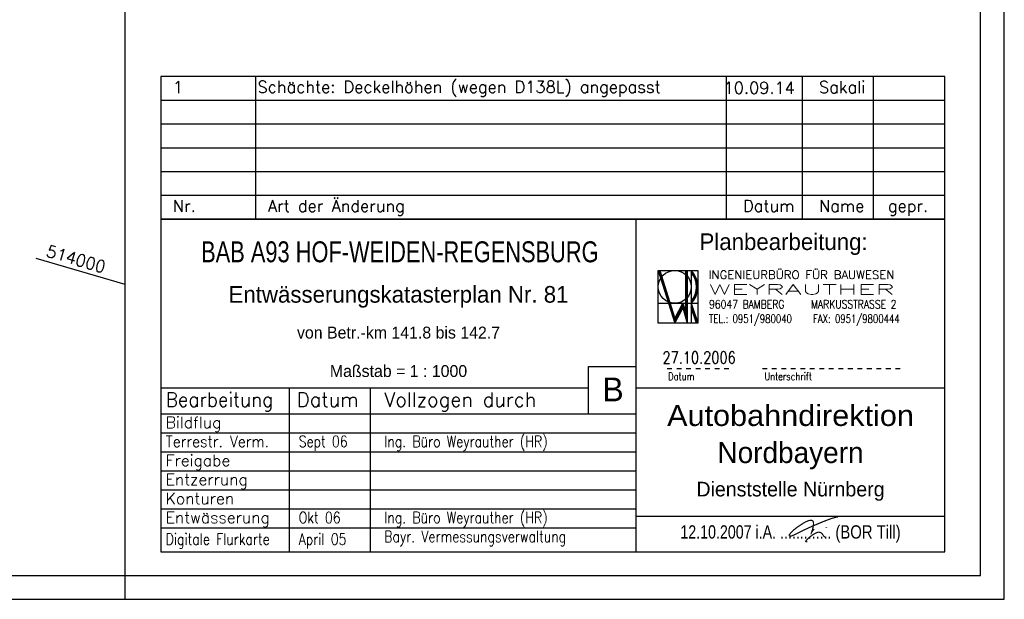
# Model space of a CAD drawing. Extents: x 4513670 to 4514805, y 5482764 to 5483061.
# Tile 4 of 5: x 4514598 to 4514805, y 5482764 to 5482886. Entities that reach past the tile are written whole.
import ezdxf
from ezdxf.enums import TextEntityAlignment as Align

# ---------------------------------------------------------------- set-up
doc = ezdxf.new("R2010")
doc.units = 0
doc.header["$LTSCALE"] = 10
doc.header["$MEASUREMENT"] = 0
doc.linetypes.add('LT00', pattern=[0])
doc.linetypes.add('LT01', pattern=[0.2, 0.1, -0.1])
for name, color, linetype in [('---Unterschrift_Till', 7, 'LT00'), ('025', 7, 'Continuous'), ('035', 250, 'Continuous'), ('050', 250, 'Continuous'), ('070', 155, 'Continuous'), ('RAHMEN', 250, 'Continuous'), ('STAT_500', 250, 'LT00'), ('V_RASTER', 250, 'LT00')]:
    doc.layers.add(name, color=color, linetype=linetype)
doc.styles.add('ROMAND', font='romand', dxfattribs={"height": 0.3})
doc.styles.add('ROMANS', font='romans.shx')
doc.styles.get("Standard").update_dxf_attribs({"font": 'romans.shx', "width": 0.8})
doc.styles.add('UNIR-H', font='unir_h.shx', dxfattribs={"width": 0.8})

# ---------------------------------------------------------------- blocks, each defined once
blk = doc.blocks.new('Unterschrift Till')
at = {"layer": '---Unterschrift_Till', "const_width": 0.025, "flags": 128}
blk.add_lwpolyline([(-2.194360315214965, 0.4785021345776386), (-2.201817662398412, 0.4693815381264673), (-2.20800433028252, 0.461653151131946), (-2.21310110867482, 0.4551349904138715), (-2.217288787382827, 0.4496450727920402), (-2.220748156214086, 0.445001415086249), (-2.223660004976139, 0.4410220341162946), (-2.226205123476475, 0.4375249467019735), (-2.228564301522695, 0.4343281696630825), (-2.230887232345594, 0.4312728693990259), (-2.233199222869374, 0.4282928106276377), (-2.235494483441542, 0.4253449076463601), (-2.237767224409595, 0.4223860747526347), (-2.240011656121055, 0.4193732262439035), (-2.242221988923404, 0.4162632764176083), (-2.24439243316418, 0.4130131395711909), (-2.246517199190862, 0.4095797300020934), (-2.248584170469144, 0.4059490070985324), (-2.250555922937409, 0.4022231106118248), (-2.252388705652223, 0.3985332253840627), (-2.254038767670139, 0.3950105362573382), (-2.255462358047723, 0.3917862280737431), (-2.256615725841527, 0.3889914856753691), (-2.257455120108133, 0.3867574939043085), (-2.257936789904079, 0.3852154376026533), (-2.258028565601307, 0.3844761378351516), (-2.257744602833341, 0.3845689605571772), (-2.257110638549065, 0.3855029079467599), (-2.25615240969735, 0.38728698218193), (-2.254895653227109, 0.3899301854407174), (-2.253366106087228, 0.3934415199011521), (-2.25158950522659, 0.3978299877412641), (-2.249591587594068, 0.4031045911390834), (-2.247401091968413, 0.4092473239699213), (-2.245058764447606, 0.4161321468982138), (-2.242608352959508, 0.4236060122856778), (-2.240093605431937, 0.4315158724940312), (-2.237558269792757, 0.4397086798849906), (-2.235046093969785, 0.4480313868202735), (-2.23260082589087, 0.4563309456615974), (-2.23026621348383, 0.4644543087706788), (-2.228077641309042, 0.4722782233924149), (-2.226037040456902, 0.4797986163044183), (-2.224137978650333, 0.4870412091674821), (-2.222374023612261, 0.4940317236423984), (-2.220738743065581, 0.50079588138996), (-2.219225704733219, 0.5073594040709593), (-2.217828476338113, 0.5137480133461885), (-2.216540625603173, 0.5199874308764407), (-2.215356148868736, 0.5261020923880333), (-2.214270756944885, 0.5321112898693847), (-2.213280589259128, 0.5380330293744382), (-2.212381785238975, 0.543885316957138), (-2.211570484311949, 0.5496861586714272), (-2.210842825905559, 0.5554535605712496), (-2.210194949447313, 0.5612055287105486), (-2.209622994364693, 0.5669600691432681), (-2.209125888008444, 0.5727263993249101), (-2.208713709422, 0.5784785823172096), (-2.208399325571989, 0.5841818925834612), (-2.208195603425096, 0.5898016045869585), (-2.208115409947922, 0.5953029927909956), (-2.208171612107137, 0.6006513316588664), (-2.208377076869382, 0.6058118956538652), (-2.208744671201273, 0.6107499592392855), (-2.209283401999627, 0.6154361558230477), (-2.20998683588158, 0.6198625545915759), (-2.210844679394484, 0.6240265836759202), (-2.211846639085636, 0.6279256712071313), (-2.212982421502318, 0.6315572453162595), (-2.214241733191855, 0.6349187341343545), (-2.215614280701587, 0.6380075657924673), (-2.217089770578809, 0.6408211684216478), (-2.218658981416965, 0.6433610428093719), (-2.220316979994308, 0.6456449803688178), (-2.222059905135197, 0.6476948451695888), (-2.223883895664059, 0.6495325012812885), (-2.225785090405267, 0.6511798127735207), (-2.227759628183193, 0.6526586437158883), (-2.229803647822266, 0.6539908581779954), (-2.231913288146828, 0.6551983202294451), (-2.234087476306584, 0.6562994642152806), (-2.236336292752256, 0.6572990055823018), (-2.238672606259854, 0.6581982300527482), (-2.241109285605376, 0.6589984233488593), (-2.243659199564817, 0.659700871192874), (-2.246335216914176, 0.6603068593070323), (-2.249150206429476, 0.6608176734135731), (-2.25211703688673, 0.6612345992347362), (-2.255244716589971, 0.6615578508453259), (-2.258526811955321, 0.6617833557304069), (-2.26195302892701, 0.6619059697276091), (-2.265513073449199, 0.6619205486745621), (-2.269196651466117, 0.6618219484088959), (-2.272993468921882, 0.6616050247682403), (-2.276893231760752, 0.6612646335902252), (-2.280885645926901, 0.6607956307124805), (-2.284959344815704, 0.6601952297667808), (-2.289098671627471, 0.6594700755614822), (-2.293286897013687, 0.6586291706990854), (-2.297507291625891, 0.6576815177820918), (-2.301743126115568, 0.6566361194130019), (-2.305977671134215, 0.655501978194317), (-2.310194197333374, 0.654288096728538), (-2.314375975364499, 0.6530034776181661), (-2.318508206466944, 0.6516566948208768), (-2.322583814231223, 0.6502546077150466), (-2.326597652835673, 0.6488036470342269), (-2.330544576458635, 0.6473102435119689), (-2.33441943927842, 0.6457808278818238), (-2.338217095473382, 0.6442218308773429), (-2.341932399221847, 0.6426396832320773), (-2.345560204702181, 0.6410408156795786), (-2.349100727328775, 0.6394297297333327), (-2.352575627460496, 0.6378032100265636), (-2.356011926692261, 0.6361561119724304), (-2.359436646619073, 0.6344832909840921), (-2.362876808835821, 0.6327796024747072), (-2.366359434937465, 0.6310399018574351), (-2.369911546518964, 0.6292590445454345), (-2.373560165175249, 0.6274318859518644), (-2.37732523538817, 0.6255534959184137), (-2.38119839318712, 0.6236198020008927), (-2.385164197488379, 0.6216269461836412), (-2.389207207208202, 0.6195710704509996), (-2.393311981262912, 0.6174483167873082), (-2.397463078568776, 0.6152548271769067), (-2.401645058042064, 0.6129867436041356), (-2.405842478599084, 0.6106402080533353), (-2.410057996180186, 0.6082036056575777), (-2.414366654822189, 0.6056342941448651), (-2.418861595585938, 0.6028818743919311), (-2.423635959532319, 0.5998959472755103), (-2.428782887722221, 0.5966261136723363), (-2.43439552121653, 0.5930219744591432), (-2.440567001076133, 0.5890331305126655), (-2.447390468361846, 0.5846091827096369), (-2.454915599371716, 0.5797255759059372), (-2.463018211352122, 0.57446113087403), (-2.471530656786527, 0.5689205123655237), (-2.48028528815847, 0.5632083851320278), (-2.489114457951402, 0.5574294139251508), (-2.497850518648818, 0.5516882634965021), (-2.506325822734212, 0.5460895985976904), (-2.514372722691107, 0.5407380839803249), (-2.521859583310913, 0.5357151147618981), (-2.528798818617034, 0.5310090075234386), (-2.5352388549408, 0.5265848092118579), (-2.541228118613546, 0.5224075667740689), (-2.546815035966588, 0.5184423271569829), (-2.552048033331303, 0.5146541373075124), (-2.556975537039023, 0.5110080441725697), (-2.561645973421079, 0.5074690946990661), (-2.566103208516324, 0.5040086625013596), (-2.570372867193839, 0.500623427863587), (-2.574476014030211, 0.4973163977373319), (-2.578433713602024, 0.4940905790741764), (-2.58226703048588, 0.4909489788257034), (-2.585997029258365, 0.4878946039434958), (-2.589644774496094, 0.4849304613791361), (-2.593231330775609, 0.4820595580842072), (-2.596775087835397, 0.4792805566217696), (-2.600283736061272, 0.4765747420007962), (-2.603762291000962, 0.4739190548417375), (-2.607215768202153, 0.4712904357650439), (-2.610649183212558, 0.4686658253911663), (-2.614067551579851, 0.4660221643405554), (-2.617475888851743, 0.4633363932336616), (-2.620879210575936, 0.4605854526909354), (-2.624282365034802, 0.4577507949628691), (-2.627689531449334, 0.4548319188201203), (-2.631104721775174, 0.4518328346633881), (-2.634531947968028, 0.4487575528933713), (-2.637975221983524, 0.4456100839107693), (-2.641438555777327, 0.4423944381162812), (-2.644925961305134, 0.439114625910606), (-2.648441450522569, 0.4357746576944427), (-2.651983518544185, 0.4323810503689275), (-2.655528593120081, 0.4289503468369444), (-2.659047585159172, 0.4255015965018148), (-2.662511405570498, 0.42205384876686), (-2.665890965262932, 0.4186261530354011), (-2.669157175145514, 0.4152375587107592), (-2.672280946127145, 0.4119071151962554), (-2.67523318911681, 0.4086538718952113), (-2.677994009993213, 0.4054937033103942), (-2.680580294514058, 0.4024297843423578), (-2.683018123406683, 0.3994621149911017), (-2.685333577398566, 0.3965906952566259), (-2.687552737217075, 0.3938155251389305), (-2.689701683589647, 0.3911366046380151), (-2.691806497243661, 0.3885539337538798), (-2.693893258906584, 0.3860675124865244), (-2.695981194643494, 0.3836741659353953), (-2.698062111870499, 0.3813580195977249), (-2.700120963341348, 0.3791000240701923), (-2.702142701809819, 0.3768811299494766), (-2.704112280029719, 0.374682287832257), (-2.706014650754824, 0.372484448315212), (-2.707834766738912, 0.3702685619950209), (-2.709557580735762, 0.3680155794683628), (-2.711169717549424, 0.3657136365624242), (-2.712664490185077, 0.3633796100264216), (-2.7140368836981, 0.3610375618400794), (-2.71528188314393, 0.3587115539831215), (-2.716394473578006, 0.356425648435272), (-2.717369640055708, 0.3542039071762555), (-2.7182023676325, 0.3520703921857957), (-2.718887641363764, 0.350049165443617), (-2.719420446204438, 0.3481586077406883), (-2.71979576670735, 0.3463943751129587), (-2.720008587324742, 0.3447464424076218), (-2.720053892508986, 0.3432047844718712), (-2.71992666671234, 0.341759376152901), (-2.719621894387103, 0.3404001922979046), (-2.719134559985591, 0.3391172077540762), (-2.718459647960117, 0.3379003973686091), (-2.717597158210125, 0.3367427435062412), (-2.716567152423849, 0.3356492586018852), (-2.715394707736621, 0.3346279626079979), (-2.714104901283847, 0.3336868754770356), (-2.712722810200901, 0.3328340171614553), (-2.711273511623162, 0.3320774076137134), (-2.70978208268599, 0.3314250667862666), (-2.708273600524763, 0.3308850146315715), (-2.706767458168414, 0.3304615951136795), (-2.705260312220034, 0.3301444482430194), (-2.703743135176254, 0.3299195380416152), (-2.702206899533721, 0.3297728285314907), (-2.700642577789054, 0.3296902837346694), (-2.699041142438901, 0.3296578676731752), (-2.697393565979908, 0.3296615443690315), (-2.695690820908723, 0.3296872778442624), (-2.693922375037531, 0.3297257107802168), (-2.692071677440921, 0.3297862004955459), (-2.690120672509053, 0.3298827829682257), (-2.688051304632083, 0.3300294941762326), (-2.685845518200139, 0.3302403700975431), (-2.683485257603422, 0.3305294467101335), (-2.680952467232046, 0.3309107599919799), (-2.678229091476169, 0.331398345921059), (-2.675287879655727, 0.3320109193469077), (-2.672064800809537, 0.3327859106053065), (-2.66848662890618, 0.3337654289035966), (-2.664480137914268, 0.3349915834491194), (-2.659972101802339, 0.3365064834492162), (-2.654889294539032, 0.3383522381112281), (-2.649158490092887, 0.3405709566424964), (-2.642706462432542, 0.3432047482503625), (-2.635485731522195, 0.3462816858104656), (-2.627551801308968, 0.3497736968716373), (-2.618985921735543, 0.353638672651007), (-2.609869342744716, 0.3578345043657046), (-2.600283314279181, 0.3623190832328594), (-2.590309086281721, 0.3670503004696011), (-2.580027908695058, 0.3719860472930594), (-2.569521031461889, 0.3770842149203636), (-2.558858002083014, 0.382307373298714), (-2.548061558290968, 0.3876368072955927), (-2.537142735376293, 0.3930584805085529), (-2.526112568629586, 0.398558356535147), (-2.514982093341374, 0.4041223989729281), (-2.503762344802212, 0.4097365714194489), (-2.492464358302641, 0.4153868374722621), (-2.481099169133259, 0.4210591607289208), (-2.469685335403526, 0.4267368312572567), (-2.458271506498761, 0.4323924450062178), (-2.44691385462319, 0.4379959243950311), (-2.435668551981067, 0.4435171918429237), (-2.424591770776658, 0.4489261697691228), (-2.413739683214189, 0.4541927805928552), (-2.403168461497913, 0.4592869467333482), (-2.392934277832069, 0.4641785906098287), (-2.383076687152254, 0.468847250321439), (-2.373568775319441, 0.473310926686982), (-2.364367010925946, 0.4775972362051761), (-2.355427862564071, 0.4817337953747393), (-2.346707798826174, 0.4857482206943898), (-2.338163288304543, 0.4896681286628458), (-2.329750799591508, 0.4935211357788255), (-2.321426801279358, 0.4973348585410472), (-2.313149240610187, 0.5011340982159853), (-2.304881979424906, 0.5049323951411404), (-2.296590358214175, 0.5087404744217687), (-2.28823971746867, 0.5125690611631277), (-2.279795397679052, 0.5164288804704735), (-2.271222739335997, 0.5203306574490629), (-2.26248708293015, 0.5242851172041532), (-2.253553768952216, 0.5283029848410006), (-2.244393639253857, 0.5323931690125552), (-2.23499954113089, 0.5365573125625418), (-2.225369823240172, 0.5407952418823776), (-2.215502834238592, 0.5451067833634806), (-2.205396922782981, 0.5494917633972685), (-2.195050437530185, 0.553950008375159), (-2.184461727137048, 0.5584813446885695), (-2.173629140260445, 0.5630855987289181), (-2.16256582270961, 0.5677574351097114), (-2.151344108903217, 0.5724708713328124), (-2.14005113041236, 0.5771947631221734), (-2.128774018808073, 0.5818979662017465), (-2.11759990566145, 0.5865493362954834), (-2.106615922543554, 0.5911177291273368), (-2.095909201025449, 0.5955720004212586), (-2.085566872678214, 0.5998810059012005), (-2.075652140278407, 0.6040216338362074), (-2.066132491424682, 0.6080029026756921), (-2.056951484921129, 0.61184186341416), (-2.048052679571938, 0.6155555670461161), (-2.03937963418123, 0.6191610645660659), (-2.030875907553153, 0.6226754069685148), (-2.022485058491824, 0.6261156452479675), (-2.014150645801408, 0.62949883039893), (-2.005817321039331, 0.632843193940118), (-1.997434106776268, 0.6361716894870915), (-1.988951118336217, 0.6395084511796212), (-1.980318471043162, 0.6428776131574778), (-1.971486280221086, 0.6463033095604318), (-1.962404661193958, 0.6498096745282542), (-1.953023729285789, 0.6534208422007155), (-1.943293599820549, 0.6571609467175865), (-1.933190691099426, 0.6610419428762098), (-1.922796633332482, 0.665027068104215), (-1.912219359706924, 0.6690673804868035), (-1.901566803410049, 0.6731139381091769), (-1.890946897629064, 0.6771177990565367), (-1.880467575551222, 0.6810300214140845), (-1.870236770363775, 0.684801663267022), (-1.860362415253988, 0.6883837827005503), (-1.850924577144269, 0.691739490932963), (-1.841891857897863, 0.6948801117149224), (-1.833204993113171, 0.6978290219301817), (-1.824804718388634, 0.7006095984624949), (-1.816631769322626, 0.7032452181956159), (-1.808626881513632, 0.7057592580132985), (-1.800730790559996, 0.7081750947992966), (-1.79288423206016, 0.7105161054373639), (-1.785042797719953, 0.7128016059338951), (-1.777221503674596, 0.715034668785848), (-1.769450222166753, 0.7172143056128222), (-1.761758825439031, 0.7193395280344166), (-1.754177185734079, 0.7214093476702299), (-1.746735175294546, 0.7234227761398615), (-1.739462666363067, 0.7253788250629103), (-1.732389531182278, 0.7272765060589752), (-1.725581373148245, 0.7290733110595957), (-1.71924672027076, 0.7305606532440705), (-1.713629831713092, 0.7314884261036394), (-1.708974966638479, 0.7316065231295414), (-1.705526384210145, 0.730664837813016), (-1.703528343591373, 0.7284132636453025), (-1.703225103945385, 0.7246016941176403), (-1.704860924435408, 0.7189800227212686)], dxfattribs=at)
blk.add_lwpolyline([(-2.337531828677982, 0.2128053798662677, -0.00975341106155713), (-2.348685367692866, 0.2128664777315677, -0.01287284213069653), (-2.357125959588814, 0.2132950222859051, -5.832936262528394e-05), (-2.362673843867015, 0.2137207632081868, -0.0003945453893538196), (-2.363493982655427, 0.2137844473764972, -0.003083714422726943), (-2.36614659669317, 0.2140089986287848, -0.00298654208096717), (-2.368882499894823, 0.214274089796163, -0.1219076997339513), (-2.370215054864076, 0.2147532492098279, -0.07836543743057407), (-2.371821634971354, 0.2162326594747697, -0.1691285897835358), (-2.372597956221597, 0.2184620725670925, -0.0930527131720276), (-2.371821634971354, 0.2225973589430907, -0.04813777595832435), (-2.369138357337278, 0.2279146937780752, -0.05617821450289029), (-2.365943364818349, 0.2318999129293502, -0.01604871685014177), (-2.362269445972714, 0.2353271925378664, 0.01586109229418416), (-2.358595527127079, 0.2387544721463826, 0.02396073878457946), (-2.345965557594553, 0.2525731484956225, -0.01959693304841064), (-2.330674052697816, 0.2695997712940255, -0.0166846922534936), (-2.309697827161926, 0.2897969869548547, -0.01295818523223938), (-2.281199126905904, 0.3141539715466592, -0.01200246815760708), (-2.254563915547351, 0.3347098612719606, -0.01152360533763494), (-2.225845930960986, 0.3547912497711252, -0.01137126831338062), (-2.202562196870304, 0.3695334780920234, -0.01100238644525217), (-2.177840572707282, 0.3836781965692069, -0.01921094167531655), (-2.151530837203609, 0.3966896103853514, -0.02427711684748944), (-2.129891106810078, 0.4051405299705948, -0.01847869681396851), (-2.119187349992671, 0.4082975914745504, -0.02096890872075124), (-2.109563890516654, 0.4103279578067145, -0.0370554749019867), (-2.098454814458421, 0.4113520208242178, -0.03148688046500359), (-2.085343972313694, 0.4107602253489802, -0.03421351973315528), (-2.07325370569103, 0.4086043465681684, -0.03834360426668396), (-2.062853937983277, 0.4051405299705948, -0.02768295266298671), (-2.05321918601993, 0.4004446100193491, -0.02796498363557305), (-2.044256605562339, 0.3947656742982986, -0.02354219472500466), (-2.032852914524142, 0.385772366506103, -0.04699548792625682), (-2.02782178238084, 0.3805004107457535, -0.007240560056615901), (-2.02149430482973, 0.3722393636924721, -0.008919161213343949), (-2.016576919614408, 0.3653703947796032, -0.0004732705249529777), (-2.011819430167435, 0.3584538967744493, 0.0005986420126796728), (-2.007061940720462, 0.3515373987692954, 0.001303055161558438), (-1.997949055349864, 0.3383962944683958, 0.01488571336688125), (-1.997114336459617, 0.3372721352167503, 0.02374310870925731), (-1.99685982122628, 0.3369795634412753, 0.000688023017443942), (-1.987599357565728, 0.3273295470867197, 0.002538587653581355), (-1.981775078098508, 0.3213381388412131, 0.00213721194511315), (-1.97479074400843, 0.3142865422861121, 0.108695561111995), (-1.969292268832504, 0.3107670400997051, 0.07672157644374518), (-1.960280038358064, 0.3089430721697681, 0.135898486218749), (-1.955812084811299, 0.3099590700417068, 0.08843795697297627), (-1.950351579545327, 0.3142865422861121)], format="xyb", dxfattribs=at)
at = {"layer": '---Unterschrift_Till', "flags": 128}
blk.add_lwpolyline([(-1.92781228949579, 0.5082338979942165, 0.025, 0.012, 0), (-1.951111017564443, 0.5193820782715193, 0.008, 0.008, 0), (-1.929795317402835, 0.5206207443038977, 0.008, 0.008, 0)], format="xyseb", dxfattribs=at)

msp = doc.modelspace()

# ---------------------------------------------------------------- linework, layer by layer
at = {"layer": '025'}
for p, q in [((4514647.560614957, 5482844.421690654), (4514647.56061496, 5482874.421690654)), ((4514746.560634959, 5482844.421690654), (4514746.560634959, 5482874.421690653)), ((4514762.560614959, 5482844.421690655), (4514762.560614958, 5482874.421690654)), ((4514777.560614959, 5482844.421690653), (4514777.560614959, 5482874.421690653)), ((4514627.56061496, 5482869.421690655), (4514792.560614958, 5482869.421690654)), ((4514627.56061496, 5482864.421690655), (4514792.560614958, 5482864.421690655)), ((4514627.56061496, 5482859.421690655), (4514792.560614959, 5482859.421690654)), ((4514627.560614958, 5482854.421690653), (4514792.560614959, 5482854.421690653)), ((4514732.237415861, 5482822.529561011), (4514732.237415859, 5482833.617560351)), ((4514732.237415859, 5482833.617560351), (4514735.702415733, 5482822.529561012)), ((4514732.237415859, 5482833.617560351), (4514740.5534152, 5482833.61756035)), ((4514732.324041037, 5482833.61756035), (4514732.324041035, 5482833.340359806)), ((4514732.324041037, 5482833.61756035), (4514732.324041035, 5482833.340359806)), ((4514732.324041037, 5482833.61756035), (4514732.324041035, 5482833.340359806)), ((4514732.393341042, 5482833.61756035), (4514732.393341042, 5482833.118599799)), ((4514732.393341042, 5482833.61756035), (4514732.393341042, 5482833.118599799)), ((4514732.462641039, 5482833.61756035), (4514732.462641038, 5482832.896839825)), ((4514732.527835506, 5482833.617560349), (4514735.702415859, 5482823.45890559)), ((4514732.531941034, 5482833.604422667), (4514732.531941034, 5482832.675079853)), ((4514732.60124105, 5482833.382662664), (4514732.60124105, 5482832.453319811)), ((4514732.670541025, 5482833.160902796), (4514732.670541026, 5482832.231559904)), ((4514732.739841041, 5482832.939142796), (4514732.739841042, 5482832.009799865)), ((4514732.809141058, 5482832.717382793), (4514732.809141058, 5482831.788039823)), ((4514732.878441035, 5482832.495622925), (4514732.878441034, 5482831.566279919)), ((4514732.95254978, 5482832.258474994), (4514732.94774101, 5482831.344520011)), ((4514733.017041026, 5482832.052103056), (4514733.017041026, 5482831.122759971)), ((4514733.086341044, 5482831.830343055), (4514733.086341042, 5482830.900999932)), ((4514738.024514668, 5482824.617722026), (4514738.023966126, 5482833.617560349)), ((4514738.075940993, 5482823.363767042), (4514738.075940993, 5482833.634149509)), ((4514738.145241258, 5482833.629044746), (4514738.145241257, 5482823.107087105)), ((4514738.214540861, 5482822.850409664), (4514738.21454086, 5482833.623941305)), ((4514738.283841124, 5482833.61883654), (4514738.283841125, 5482822.593729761)), ((4514738.301165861, 5482833.617560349), (4514738.301165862, 5482822.529561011)), ((4514739.167415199, 5482833.617560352), (4514739.167415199, 5482822.529561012)), ((4514739.231968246, 5482833.098623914), (4514739.231968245, 5482833.545126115)), ((4514739.301267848, 5482833.009704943), (4514739.301267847, 5482833.467365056)), ((4514739.370568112, 5482832.919448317), (4514739.370568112, 5482833.389603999)), ((4514739.439867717, 5482832.816468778), (4514739.439867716, 5482833.303548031)), ((4514739.509167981, 5482832.713488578), (4514739.50916798, 5482833.214578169)), ((4514739.578468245, 5482832.603053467), (4514739.578468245, 5482833.125607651)), ((4514739.647767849, 5482832.482759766), (4514739.647767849, 5482833.026103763)), ((4514739.717068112, 5482832.36140136), (4514739.717068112, 5482832.923839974)), ((4514739.786367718, 5482832.219020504), (4514739.786367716, 5482832.819934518)), ((4514739.855667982, 5482832.076637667), (4514739.855667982, 5482832.701495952)), ((4514739.924968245, 5482831.905962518), (4514739.924968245, 5482832.583056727)), ((4514739.994267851, 5482831.72678626), (4514739.99426785, 5482832.450829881)), ((4514740.063568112, 5482831.513088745), (4514740.063568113, 5482832.312083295)), ((4514740.132867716, 5482831.253887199), (4514740.132867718, 5482832.159132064)), ((4514740.202167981, 5482830.912014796), (4514740.20216798, 5482831.993863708)), ((4514740.271468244, 5482828.501351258), (4514740.271468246, 5482831.803764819)), ((4514740.5534152, 5482833.61756035), (4514740.5534152, 5482822.529561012)), ((4514733.155641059, 5482831.608583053), (4514733.155641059, 5482830.679239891)), ((4514733.224941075, 5482831.386823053), (4514733.224941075, 5482830.457479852)), ((4514733.294241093, 5482831.165063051), (4514733.294241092, 5482830.235719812)), ((4514733.363541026, 5482830.943303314), (4514733.363541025, 5482830.013960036)), ((4514733.432841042, 5482830.721543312), (4514733.432841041, 5482829.792199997)), ((4514733.502141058, 5482830.499783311), (4514733.502141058, 5482829.570439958)), ((4514733.571441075, 5482830.278023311), (4514733.571441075, 5482829.348679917)), ((4514733.640741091, 5482830.056263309), (4514733.640741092, 5482829.126919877)), ((4514733.710041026, 5482829.834503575), (4514733.710041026, 5482828.905160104)), ((4514733.779341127, 5482829.612743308), (4514733.779341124, 5482828.683399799)), ((4514740.340767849, 5482831.595425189), (4514740.340767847, 5482828.709691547)), ((4514740.412005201, 5482831.336180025), (4514740.41200454, 5482828.96894266)), ((4514740.479367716, 5482831.003836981), (4514740.479367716, 5482829.301287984)), ((4514733.848641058, 5482829.39098357), (4514733.848641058, 5482828.461640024)), ((4514733.917940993, 5482829.169223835), (4514733.917940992, 5482828.239880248)), ((4514733.987241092, 5482828.947463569), (4514733.987241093, 5482828.018119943)), ((4514734.056541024, 5482828.725703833), (4514734.056541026, 5482827.79636017)), ((4514734.125841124, 5482828.503943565), (4514734.125841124, 5482827.574599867)), ((4514734.195141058, 5482828.28218383), (4514734.195141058, 5482827.352840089)), ((4514734.264440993, 5482828.060424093), (4514734.264440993, 5482827.131080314)), ((4514734.333741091, 5482827.838663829), (4514734.333741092, 5482826.909320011)), ((4514734.403041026, 5482827.61690409), (4514734.403040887, 5482826.687560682)), ((4514739.509167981, 5482827.573234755), (4514739.509167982, 5482827.090539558)), ((4514739.578468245, 5482827.683669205), (4514739.578468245, 5482827.17951008)), ((4514739.647767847, 5482827.803962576), (4514739.647767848, 5482827.279013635)), ((4514739.717068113, 5482827.925320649), (4514739.717068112, 5482827.381278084)), ((4514739.786367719, 5482828.067702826), (4514739.786367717, 5482827.485182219)), ((4514739.855667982, 5482828.210086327), (4514739.855667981, 5482827.603621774)), ((4514739.924968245, 5482828.380760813), (4514739.924968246, 5482827.72206133)), ((4514739.994267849, 5482828.55993707), (4514739.994267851, 5482827.854288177)), ((4514740.063568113, 5482828.771754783), (4514740.063568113, 5482827.993034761)), ((4514740.132867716, 5482829.026907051), (4514740.132867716, 5482828.145985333)), ((4514740.200415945, 5482829.348624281), (4514740.202167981, 5482828.31125369)), ((4514732.237415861, 5482826.687560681), (4514740.5534152, 5482826.687560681)), ((4514734.472341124, 5482827.395143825), (4514734.472341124, 5482826.465799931)), ((4514734.541641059, 5482827.173384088), (4514734.541641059, 5482826.244040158)), ((4514734.610940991, 5482826.951624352), (4514734.610940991, 5482826.02228038)), ((4514734.680241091, 5482826.729864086), (4514734.680241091, 5482825.800520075)), ((4514734.749541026, 5482826.508104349), (4514734.749541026, 5482825.578760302)), ((4514734.818841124, 5482826.286344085), (4514734.818841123, 5482825.356999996)), ((4514734.888141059, 5482826.064584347), (4514734.888141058, 5482825.135240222)), ((4514734.957440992, 5482825.842824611), (4514734.957440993, 5482824.913480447)), ((4514735.026740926, 5482825.621064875), (4514735.026740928, 5482824.691720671)), ((4514735.702415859, 5482823.45890559), (4514737.434915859, 5482826.687561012)), ((4514735.702415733, 5482822.529561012), (4514737.428825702, 5482825.760604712)), ((4514736.82854119, 5482825.552706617), (4514736.828541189, 5482824.6371488)), ((4514736.897841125, 5482825.68240421), (4514736.897841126, 5482824.766846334)), ((4514736.967141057, 5482825.812101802), (4514736.967141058, 5482824.896543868)), ((4514737.036440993, 5482825.941799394), (4514737.036440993, 5482825.026241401)), ((4514737.105741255, 5482826.071497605), (4514737.105741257, 5482825.155939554)), ((4514737.17504119, 5482826.201195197), (4514737.17504119, 5482825.285637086)), ((4514737.244341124, 5482826.330892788), (4514737.244341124, 5482825.415334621)), ((4514737.313641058, 5482826.46059038), (4514737.313641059, 5482825.545032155)), ((4514737.382940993, 5482826.590287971), (4514737.382940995, 5482825.674729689)), ((4514737.428825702, 5482825.760604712), (4514738.301165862, 5482822.529561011)), ((4514737.434915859, 5482826.687561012), (4514738.024514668, 5482824.617722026)), ((4514737.452241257, 5482826.626738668), (4514737.452241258, 5482825.673876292)), ((4514737.521541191, 5482826.383455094), (4514737.521541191, 5482825.417197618)), ((4514737.590841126, 5482826.140171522), (4514737.590841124, 5482825.160518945)), ((4514737.660141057, 5482825.896887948), (4514737.660141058, 5482824.903840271)), ((4514737.729440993, 5482825.653604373), (4514737.729440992, 5482824.647161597)), ((4514740.5534152, 5482822.529561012), (4514739.1674152, 5482826.687560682)), ((4514740.261220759, 5482822.529561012), (4514739.175139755, 5482825.787805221)), ((4514739.202065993, 5482826.583610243), (4514739.202065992, 5482825.707026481)), ((4514739.231968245, 5482827.188098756), (4514739.231968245, 5482826.759990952)), ((4514739.271365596, 5482826.37571135), (4514739.271365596, 5482825.499127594)), ((4514739.301267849, 5482827.277018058), (4514739.301267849, 5482826.83775168)), ((4514739.34066586, 5482826.167810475), (4514739.34066586, 5482825.291226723)), ((4514739.370568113, 5482827.367274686), (4514739.370568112, 5482826.915513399)), ((4514739.409965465, 5482825.959911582), (4514739.409965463, 5482825.083327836)), ((4514739.439867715, 5482827.470254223), (4514739.439867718, 5482827.001569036)), ((4514739.479265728, 5482825.752010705), (4514739.479265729, 5482824.875426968)), ((4514739.548565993, 5482825.544109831), (4514739.548565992, 5482824.667526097)), ((4514735.096041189, 5482825.39930408), (4514735.096041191, 5482824.469959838)), ((4514735.165341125, 5482825.177544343), (4514735.165341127, 5482824.248200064)), ((4514735.234641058, 5482824.955784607), (4514735.234641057, 5482824.026440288)), ((4514735.303940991, 5482824.734024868), (4514735.303940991, 5482823.804680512)), ((4514735.373240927, 5482824.512265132), (4514735.373240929, 5482823.582920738)), ((4514735.442541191, 5482824.290504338), (4514735.442541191, 5482823.361159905)), ((4514735.511841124, 5482824.068744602), (4514735.511841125, 5482823.139400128)), ((4514735.581141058, 5482823.846984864), (4514735.581141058, 5482822.917640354)), ((4514735.650440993, 5482823.625225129), (4514735.650440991, 5482822.695880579)), ((4514735.719740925, 5482823.477542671), (4514735.719740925, 5482822.561985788)), ((4514735.789041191, 5482823.607240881), (4514735.789041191, 5482822.691683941)), ((4514735.858341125, 5482823.736938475), (4514735.858341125, 5482822.821381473)), ((4514735.927641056, 5482823.866636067), (4514735.927641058, 5482822.951079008)), ((4514735.996940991, 5482823.996333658), (4514735.996940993, 5482823.080776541)), ((4514736.066241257, 5482824.12603187), (4514736.066241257, 5482823.210474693)), ((4514736.135541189, 5482824.255729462), (4514736.135541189, 5482823.340172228)), ((4514736.204841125, 5482824.385427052), (4514736.204841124, 5482823.469869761)), ((4514736.274141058, 5482824.515124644), (4514736.27414106, 5482823.599567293)), ((4514736.343440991, 5482824.644822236), (4514736.343440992, 5482823.729264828)), ((4514736.412741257, 5482824.774520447), (4514736.412741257, 5482823.858962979)), ((4514736.482041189, 5482824.904218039), (4514736.482041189, 5482823.988660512)), ((4514736.551341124, 5482825.033915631), (4514736.551341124, 5482824.118358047)), ((4514736.620641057, 5482825.163613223), (4514736.620641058, 5482824.248055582)), ((4514736.689940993, 5482825.293310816), (4514736.689940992, 5482824.377753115)), ((4514736.759241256, 5482825.423009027), (4514736.759241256, 5482824.507451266)), ((4514737.798741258, 5482825.41031964), (4514737.798741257, 5482824.3904817)), ((4514737.86804086, 5482825.167037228), (4514737.868040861, 5482824.13380425)), ((4514737.937341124, 5482824.923752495), (4514737.937341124, 5482823.877124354)), ((4514738.006641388, 5482824.680467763), (4514738.006641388, 5482823.620444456)), ((4514739.617865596, 5482825.336210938), (4514739.617865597, 5482824.459627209)), ((4514739.687165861, 5482825.128310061), (4514739.68716586, 5482824.25172634)), ((4514739.756465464, 5482824.920411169), (4514739.756465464, 5482824.043827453)), ((4514739.825765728, 5482824.712510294), (4514739.825765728, 5482823.835926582)), ((4514739.895065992, 5482824.504609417), (4514739.895065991, 5482823.628025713)), ((4514739.964365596, 5482824.296710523), (4514739.964365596, 5482823.420126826)), ((4514740.03366586, 5482824.088809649), (4514740.033665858, 5482823.212225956)), ((4514740.102965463, 5482823.880910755), (4514740.102965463, 5482823.004327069)), ((4514740.172265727, 5482823.673009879), (4514740.172265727, 5482822.796426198)), ((4514740.241565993, 5482823.465109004), (4514740.241565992, 5482822.58852533)), ((4514740.5534152, 5482822.529561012), (4514732.237415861, 5482822.529561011)), ((4514738.075940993, 5482823.363767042), (4514738.075940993, 5482823.363767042)), ((4514738.214540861, 5482822.850409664), (4514738.214540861, 5482822.850409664)), ((4514740.310865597, 5482823.257210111), (4514740.310865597, 5482822.529561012)), ((4514740.380165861, 5482823.049309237), (4514740.38016586, 5482822.534658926)), ((4514740.449465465, 5482822.841410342), (4514740.449465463, 5482822.52956101)), ((4514740.518765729, 5482822.633509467), (4514740.518765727, 5482822.529561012)), ((4514627.560614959, 5482799.421690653), (4514727.560614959, 5482799.421690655)), ((4514627.560614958, 5482795.421690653), (4514727.56061496, 5482795.421690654)), ((4514627.560614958, 5482791.421690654), (4514727.560614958, 5482791.421690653)), ((4514627.560614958, 5482787.421690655), (4514727.560614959, 5482787.421690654)), ((4514627.560614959, 5482783.421690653), (4514727.560614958, 5482783.421690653)), ((4514627.560614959, 5482779.421690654), (4514727.560614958, 5482779.421690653))]:
    msp.add_line(p, q, dxfattribs=at)
at = {"layer": '025', "linetype": 'LT01'}
for p, q in [((4514747.11292496, 5482812.921690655), (4514733.335914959, 5482812.921690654)), ((4514783.145404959, 5482812.921690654), (4514753.72203496, 5482812.921690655))]:
    msp.add_line(p, q, dxfattribs=at)
at = {"layer": '025'}
msp.add_circle((4514735.702415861, 5482830.152560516), 3.463616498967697, dxfattribs=at)
for centre, radius, start, end in [((4514735.528056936, 5482830.152563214), 5.02505096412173, 316.405915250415, 43.59410736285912), ((4514735.517409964, 5482830.143495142), 4.749157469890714, 320.224617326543, 39.77293917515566)]:
    msp.add_arc(centre, radius, start, end, dxfattribs=at)
at = {"layer": '035'}
for p, q in [((4514627.560614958, 5482849.421690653), (4514792.560614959, 5482849.421690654)), ((4514654.56058496, 5482808.907510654), (4514654.560584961, 5482774.421690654)), ((4514671.560634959, 5482808.949420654), (4514671.560634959, 5482774.421690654)), ((4514627.560614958, 5482803.421690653), (4514727.56061496, 5482803.421690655))]:
    msp.add_line(p, q, dxfattribs=at)
at = {"layer": '050'}
for p, q in [((4514727.560614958, 5482774.421690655), (4514727.56061496, 5482844.421690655)), ((4514627.560614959, 5482808.921690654), (4514717.56061496, 5482808.921690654)), ((4514727.560614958, 5482808.921690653), (4514792.560614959, 5482808.921690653)), ((4514727.560614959, 5482781.921690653), (4514792.560614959, 5482781.921690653))]:
    msp.add_line(p, q, dxfattribs=at)
msp.add_lwpolyline([(4514717.56061496, 5482803.421690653), (4514717.56061496, 5482813.421690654), (4514727.560614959, 5482813.421690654)], dxfattribs=at)
at = {"layer": '070'}
for p, q in [((4514627.56061496, 5482774.421690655), (4514727.560614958, 5482774.421690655)), ((4514727.560614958, 5482774.421690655), (4514792.560614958, 5482774.421690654))]:
    msp.add_line(p, q, dxfattribs=at)
for points in [[(4514627.56061496, 5482844.421690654), (4514792.560614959, 5482844.421690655), (4514792.56061496, 5482874.421690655), (4514627.560614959, 5482874.421690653), (4514627.56061496, 5482844.421690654)], [(4514792.560614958, 5482774.421690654), (4514792.560614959, 5482844.421690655), (4514627.56061496, 5482844.421690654), (4514627.56061496, 5482774.421690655)]]:
    msp.add_lwpolyline(points, dxfattribs=at)
at = {"layer": 'RAHMEN'}
msp.add_line((4514620.060614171, 5482764.421690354), (4514620.060614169, 5482769.421690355), dxfattribs=at)
for points in [[(4513670.060614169, 5482764.421690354), (4514805.060614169, 5482764.421690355), (4514805.06061417, 5483061.421700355), (4513670.060614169, 5483061.421700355), (4513670.060614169, 5482764.421690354)], [(4513695.06061417, 5482769.421690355), (4514620.060614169, 5482769.421690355), (4514620.060614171, 5483056.421700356), (4513695.060614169, 5483056.421700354), (4513695.06061417, 5482769.421690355)]]:
    msp.add_lwpolyline(points, dxfattribs=at)
at = {"layer": 'RAHMEN', "flags": 128}
msp.add_lwpolyline([(4514620.060614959, 5482769.421690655), (4514800.060614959, 5482769.421690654), (4514800.060614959, 5483056.421700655), (4514620.06061496, 5483056.421700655)], dxfattribs=at)
at = {"layer": 'V_RASTER'}
msp.add_line((4514620.06053417, 5482830.628830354), (4514601.321374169, 5482836.103080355), dxfattribs=at)

# ---------------------------------------------------------------- block references
at = {"layer": '---Unterschrift_Till', "xscale": 10.00000000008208, "yscale": 10.00000000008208, "zscale": 10.00000000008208}
msp.add_blockref('Unterschrift Till', (4514786.977655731, 5482774.421690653), dxfattribs=at)

# ---------------------------------------------------------------- texts
at = {"layer": '025', "color": 1, "style": 'ROMANS'}
for s, p in [('1', (4514630.060614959, 5482870.921690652)), ('Schächte: Deckelhöhen (wegen D138L) angepasst', (4514647.880166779, 5482870.95743547)), ('10.09.14', (4514745.980331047, 5482870.78021577)), ('Sakali', (4514766.06059496, 5482870.921690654))]:
    msp.add_text(s, height=2.5, rotation=359.9999999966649, dxfattribs=at).set_placement(p)
at = {"layer": '025'}
for s, height, style, p in [('Nr.', 2.5, 'ROMANS', (4514630.06061496, 5482845.921690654)), ('Art der Änderung', 2.5, 'ROMANS', (4514650.06061496, 5482845.921690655)), ('Datum', 2.5, 'ROMANS', (4514750.060614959, 5482845.921690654)), ('Name', 2.5, 'ROMANS', (4514766.060594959, 5482845.921690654)), ('gepr.', 2.5, 'ROMANS', (4514780.56064496, 5482845.921690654)), ('Planbearbeitung:', 3.5, 'UNIR-H', (4514740.907350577, 5482837.897300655)), ('B', 5, 'UNIR-H', (4514720.487404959, 5482806.068030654)), ('Bildflug', 2.399999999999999, 'ROMANS', (4514628.560594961, 5482800.421690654)), ('Freigabe', 2.399999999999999, 'ROMANS', (4514628.560594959, 5482792.421690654)), ('Entzerrung', 2.399999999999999, 'ROMANS', (4514628.560594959, 5482788.421690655)), ('Konturen', 2.399999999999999, 'ROMANS', (4514628.560594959, 5482784.421690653)), ('Entwässerung', 2.399999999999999, 'ROMANS', (4514628.560594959, 5482780.421690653))]:
    msp.add_text(s, height=height, rotation=359.9999999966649, dxfattribs=dict(at, style=style)).set_placement(p)
at = {"layer": '025', "style": 'UNIR-H'}
for s, height, width, p in [('BAB A93 HOF-WEIDEN-REGENSBURG', 4.399999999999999, 0.78, (4514677.841318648, 5482835.325119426)), ('Autobahndirektion', 4.4, 1.095, (4514760.06061496, 5482800.884123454))]:
    msp.add_text(s, height=height, rotation=359.9999999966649, dxfattribs=dict(at, width=width)).set_placement(p, align=Align.CENTER)
at = {"layer": '025', "style": 'ROMANS'}
for s, height, width, p in [('INGENIEURBÜRO FÜR BAUWESEN', 1.75, 1.03, (4514742.819103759, 5482831.815052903)), ('96047 BAMBERG    MARKUSSTRASSE 2', 1.75, 0.81, (4514742.920850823, 5482825.61575717)), ('TEL.: 0951/980040   FAX: 0951/9800444', 1.75, 0.75, (4514742.920850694, 5482822.566923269)), ('27.10.2006', 2.5, 0.8, (4514733.110579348, 5482814.021700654)), ('Terrestr. Verm.', 2.399999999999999, 0.9, (4514628.560594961, 5482796.421690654)), ('Sept 06', 2.4, 0.8, (4514656.560635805, 5482796.421691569)), ('Ing. Büro Weyrauther (HR)', 2.4, 0.8, (4514674.560584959, 5482796.421690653)), ('Okt 06', 2.4, 0.8, (4514656.560635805, 5482780.421691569)), ('Ing. Büro Weyrauther (HR)', 2.4, 0.8, (4514674.560584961, 5482780.421690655)), ('Digitale Flurkarte', 2.399999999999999, 0.8, (4514628.560594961, 5482775.878092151)), ('April 05', 2.4, 0.8, (4514656.560635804, 5482775.878093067)), ('Bayr. Vermessungsverwaltung', 2.4, 0.8, (4514674.560584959, 5482776.421690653))]:
    msp.add_text(s, height=height, rotation=359.9999999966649, dxfattribs=dict(at, width=width)).set_placement(p)
at = {"layer": '025', "style": 'UNIR-H'}
for s, height, p in [('Entwässerungskatasterplan Nr. 81', 3.5, (4514677.56061496, 5482826.821461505)), ('Maßstab = 1 : 1000', 2.5, (4514677.560614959, 5482811.189980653)), ('Nordbayern', 4.4, (4514760.060614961, 5482793.087096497)), ('Dienststelle Nürnberg', 3.080000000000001, (4514760.060614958, 5482786.062430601))]:
    msp.add_text(s, height=height, rotation=359.9999999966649, dxfattribs=at).set_placement(p, align=Align.CENTER)
at = {"layer": '025', "linetype": 'LT01', "style": 'ROMANS', "width": 0.8}
for s, p in [('Datum', (4514734.310644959, 5482810.521690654)), ('Unterschrift', (4514754.560584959, 5482810.521690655))]:
    msp.add_text(s, height=1.6, rotation=359.9999999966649, dxfattribs=at).set_placement(p)
at = {"layer": '025', "insert": (4514760.060614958, 5482778.171690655), "char_height": 2.8, "width": 64.99999706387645, "attachment_point": 5, "rotation": 359.99997758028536, "style": 'UNIR-H'}
msp.add_mtext('12.10.2007 i.A. ............. {\\fArial|b0|i0|c0|p34;(BOR Till)}', dxfattribs=at)
at = {"layer": '035'}
for s, height, style, width, p in [('WEYRAUTHER', 2.079000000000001, 'ROMAND', 2.2, (4514742.819103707, 5482828.562963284)), ('Bearbeitung', 3, 'ROMANS', 0.95, (4514628.560594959, 5482804.939065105))]:
    msp.add_text(s, height=height, rotation=359.9999999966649, dxfattribs=dict(at, style=style, width=width)).set_placement(p)
at = {"layer": '035', "style": 'ROMANS'}
for s, p in [('Datum', (4514656.160326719, 5482804.939065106)), ('Vollzogen durch', (4514674.560584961, 5482804.939065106))]:
    msp.add_text(s, height=3, rotation=359.9999999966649, dxfattribs=at).set_placement(p)
at = {"layer": 'STAT_500', "style": 'UNIR-H'}
msp.add_text('von Betr.-km 141.8 bis 142.7', height=2.5, rotation=359.9999999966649, dxfattribs=at).set_placement((4514677.560614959, 5482819.283174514), align=Align.CENTER)
at = {"layer": 'V_RASTER', "width": 0.991}
msp.add_text(' 514000', height=2.5, rotation=343.7164359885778, dxfattribs=at).set_placement((4514601.60182417, 5482837.063020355))

doc.saveas('drawing.dxf')
